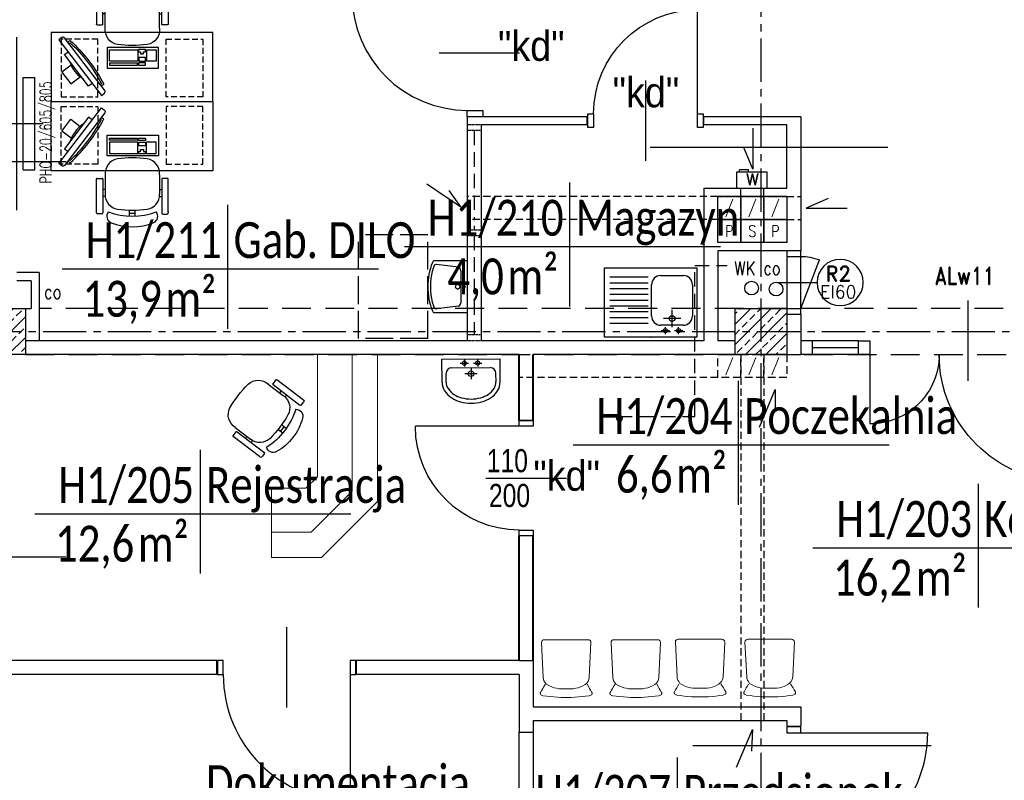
# Model space of a CAD drawing. Header units: millimetres. Extents: x 20447 to 23253, y -8211 to -4238.
# Tile 6 of 18: x 20900 to 21753, y -6874 to -6215. Entities that reach past the tile are written whole.
import ezdxf
from ezdxf.enums import TextEntityAlignment as Align

# ---------------------------------------------------------------- set-up
doc = ezdxf.new("R2010")
doc.units = ezdxf.units.MM
for name, pattern in [('ACAD_ISO02W100', [15, 12, -3]), ('CENTER2', [1.125, 0.75, -0.125, 0.125, -0.125]), ('DASHED', [0.75, 0.5, -0.25]), ('HIDDEN', [0.375, 0.25, -0.125]), ('HIDDEN2', [0.1875, 0.125, -0.0625])]:
    doc.linetypes.add(name, pattern=pattern)
for name, color, linetype in [('_A_metki', 19, 'Continuous'), ('ddkanpodstropem', 3, 'HIDDEN2'), ('DRZWIOPIS', 250, 'Continuous'), ('GRAWITACJE', 1, 'HIDDEN2'), ('KRESKOWANIE', 250, 'Continuous'), ('ML-grzejniki', 3, 'Continuous'), ('ML-opis grzejniki', 1, 'Continuous'), ('NAZWY_POM_ARCHITEKTURA', 7, 'Continuous'), ('nowe urz. sanit.', 251, 'Continuous'), ('OKNA', 250, 'Continuous'), ('opisy', 2, 'Continuous'), ('OSIE', 1, 'CENTER2'), ('PODCIAGI', 251, 'DASHED'), ('s-piony c.o', 1, 'Continuous'), ('SANITARNE', 3, 'Continuous'), ('SCIANY_WEWNETRZNE', 5, 'Continuous'), ('SLUPY', 250, 'Continuous'), ('SLUSARKA', 7, 'Continuous'), ('SLUSARKA_OPIS', 7, 'Continuous'), ('STOLDRZWI', 7, 'Continuous'), ('TECHNOLOGIA', 5, 'Continuous'), ('URZĄDZ_SANIT', 4, 'Continuous'), ('wentylatorki', 3, 'Continuous'), ('WODKAN', 3, 'Continuous')]:
    doc.layers.add(name, color=color, linetype=linetype)
doc.layers.add('pfu moje', color=95, linetype='Continuous', lineweight=40)
doc.layers.add('ŚCIANY_STARE', color=250, linetype='Continuous', lineweight=25)
doc.styles.add('ARIAL', font='arial.ttf', dxfattribs={"width": 0.9})
doc.styles.add('MM', font='calibri.ttf', dxfattribs={"width": 0.6, "height": 15})
doc.styles.add('PITSIMP8', font='pitsimp8')
doc.styles.add('ROMAND', font='romand', dxfattribs={"height": 20})
doc.styles.add('ROMANS', font='ROMANS.shx', dxfattribs={"width": 0.6})

# ---------------------------------------------------------------- blocks, each defined once
blk = doc.blocks.new('DRZWI_D18W_110')
for p, q in [((5, 12), (5, 122)), ((60, 40.83), (60, -28.83))]:
    blk.add_line(p, q)
for points in [[(0, 0), (5, 0), (5, 12), (0, 12)], [(115, 0), (120, 0), (120, 12), (115, 12)]]:
    blk.add_lwpolyline(points, close=True)
blk.add_arc((5, 12), 110, 0, 90)
blk = doc.blocks.new('DRZWI_D11W_90')
for p, q in [((5, 12), (5, 102)), ((50, 40.83), (50, -28.83))]:
    blk.add_line(p, q)
for points in [[(0, 0), (5, 0), (5, 12), (0, 12)], [(95, 0), (100, 0), (100, 12), (95, 12)]]:
    blk.add_lwpolyline(points, close=True)
blk.add_arc((5, 12), 90, 0, 90)
blk = doc.blocks.new('ZLEWOZMYWAK_80_1K')
for p, q in [((-40, 0), (40, 0)), ((-40, -60), (-40, 0)), ((40, 0), (40, -60)), ((-20.68, -5.67), (-27.96, -5.67)), ((-24.26, -2.56), (-24.26, -8.55)), ((-9.09, -5.67), (-16.25, -5.67)), ((-12.74, -2.56), (-12.74, -8.55)), ((-28.25, -10.37), (-8.75, -10.37)), ((-26, -16.3), (-11, -16.3)), ((-18.5, -8.8), (-18.5, -23.8)), ((2.3, -11.87), (35.3, -11.87)), ((2.3, -16.87), (35.3, -16.87)), ((-36.25, -45.37), (-36.25, -18.37)), ((-0.75, -18.37), (-0.75, -45.37)), ((2.3, -21.87), (35.3, -21.87)), ((2.3, -26.87), (35.3, -26.87)), ((2.3, -31.87), (35.3, -31.87)), ((2.3, -36.87), (35.3, -36.87)), ((2.3, -41.87), (35.3, -41.87)), ((2.3, -46.87), (35.3, -46.87)), ((-8.75, -53.37), (-28.25, -53.37)), ((2.3, -51.87), (35.3, -51.87)), ((40, -60), (-40, -60))]:
    blk.add_line(p, q)
for centre, radius in [((-24.26, -5.67), 1.76), ((-12.74, -5.67), 1.76), ((-18.5, -16.3), 2.5)]:
    blk.add_circle(centre, radius)
for centre, start, end in [((-28.25, -18.37), 90, 180), ((-8.75, -18.37), 0, 90), ((-28.25, -45.37), 180, 270), ((-8.75, -45.37), 270, 0)]:
    blk.add_arc(centre, 8, start, end)
blk.add_point((0, 0))
blk = doc.blocks.new('OKNO_SCIANA_1X1')
for p, q in [((0.5, 1.5), (0.5, -0.5)), ((0, 1), (1, 1)), ((0, 0.7), (1, 0.7)), ((0, 0.5), (1, 0.5)), ((0, 0), (1, 0))]:
    blk.add_line(p, q)
blk = doc.blocks.new('R2')
at = {"layer": 'DRZWIOPIS'}
blk.add_circle((-27.5, -34.11), 19.99, dxfattribs=at)
at = {"layer": 'STOLDRZWI'}
for p, q in [((-27.5, 19.8), (-27.5, -14.11)), ((-50, 12), (-50, 0)), ((-5, 12), (-5, 0)), ((-5, 0), (-47.02, -16.1))]:
    blk.add_line(p, q, dxfattribs=at)
blk.add_lwpolyline([(-55, 12), (0, 12), (0, 0), (-55, 0)], close=True, dxfattribs=at)
blk.add_arc((-5, 0), 45, 179.99823, 200.97168, dxfattribs=at)
at = {"style": 'ROMANS', "flags": 1}
blk.add_attdef('OPIS', (-27.5, -14.12), '', height=10, dxfattribs=at)
at = {"layer": 'DRZWIOPIS', "style": 'ROMAND'}
blk.add_attdef('SYMBOL', text='', height=13, dxfattribs=at).set_placement((-28.96, -33.66, -2.69), align=Align.MIDDLE)
blk = doc.blocks.new('DP170')
for p, q in [((11.99, 180), (71.99, 180)), ((34.83, 95), (-34.83, 95)), ((12, 10), (122, 10))]:
    blk.add_line(p, q)
for points in [[(-0.01, 190), (-0.01, 180), (11.99, 180), (11.99, 190)], [(0, 0), (0, 10), (12, 10), (12, 0)]]:
    blk.add_lwpolyline(points, close=True)
for centre, radius, start, end in [((11.99, 180), 60, 270, 0), ((12, 10), 110, 0.00177, 90.00177)]:
    blk.add_arc(centre, radius, start, end)
blk = doc.blocks.new('A$C4D6E149D')
at = {"layer": 'wentylatorki', "linetype": 'Continuous'}
for p, q in [((16, 2), (16, 0)), ((16, 0), (24, 0)), ((24, 2), (24, 0))]:
    blk.add_line(p, q, dxfattribs=at)
blk.add_lwpolyline([(0, 2), (26.5, 2), (26.5, 16), (0, 16)], close=True, dxfattribs=at)
blk = doc.blocks.new('A$7E94F132B1B80')
at = {"color": 18, "linetype": 'Continuous', "lineweight": 0}
for p, q in [((1.73, 43.2), (1.51, 42.5)), ((1.99, 43.8), (1.73, 43.2)), ((2.35, 44.34), (1.99, 43.8)), ((2.86, 44.79), (2.35, 44.34)), ((2.86, 44.79), (3.2, 44.89)), ((3.61, 45), (3.2, 44.89)), ((3.61, 45), (3.96, 44.92)), ((4.27, 44.83), (3.96, 44.92)), ((4.27, 44.83), (4.41, 44.73)), ((6.2, 43.69), (4.41, 44.73)), ((7.8, 42.76), (6.2, 43.69)), ((9.04, 42.05), (7.8, 42.76)), ((47.54, 43.92), (17.37, 42.43)), ((48.48, 43.73), (47.54, 43.92)), ((49.28, 43.19), (48.48, 43.73)), ((49.81, 42.38), (49.28, 43.19)), ((0.7, 36.29), (0.4, 33.13)), ((1.08, 39.39), (0.7, 36.29)), ((1.51, 42.5), (1.08, 39.39)), ((9.15, 35.05), (8.42, 33)), ((11.11, 40.78), (9.04, 42.05)), ((10.06, 37.02), (9.15, 35.05)), ((10.06, 37.02), (11.6, 39.94)), ((13.23, 41), (11.6, 39.94)), ((14.51, 41.73), (13.23, 41)), ((15.91, 42.22), (14.51, 41.73)), ((17.37, 42.43), (15.91, 42.22)), ((50, 41.43), (49.81, 42.38)), ((50, 3.57), (50, 41.43)), ((0.04, 26.72), (0, 23.5)), ((0.18, 29.94), (0.04, 26.72)), ((0.4, 33.13), (0.18, 29.94)), ((7.58, 28.74), (7.48, 26.57)), ((7.48, 26.57), (7.48, 18.42)), ((7.9, 30.89), (7.58, 28.74)), ((8.42, 33), (7.9, 30.89)), ((0, 21.49), (0, 23.5)), ((0.04, 18.27), (0, 21.49)), ((0.18, 15.06), (0.04, 18.27)), ((7.48, 18.42), (7.58, 16.25)), ((0.4, 11.87), (0.18, 15.06)), ((0.7, 8.71), (0.4, 11.87)), ((1.08, 5.61), (0.7, 8.71)), ((7.58, 16.25), (7.9, 14.1)), ((7.9, 14.1), (8.42, 11.99)), ((8.42, 11.99), (9.15, 9.95)), ((9.15, 9.95), (10.06, 7.98)), ((1.51, 2.5), (1.08, 5.61)), ((1.73, 1.8), (1.51, 2.5)), ((1.99, 1.19), (1.73, 1.8)), ((2.35, 0.65), (1.99, 1.19)), ((2.86, 0.21), (2.35, 0.65)), ((3.24, 0.09), (2.86, 0.21)), ((3.61, 0), (3.24, 0.09)), ((3.61, 0), (3.96, 0.07)), ((4.27, 0.16), (3.96, 0.07)), ((4.27, 0.16), (4.41, 0.26)), ((6.2, 1.31), (4.41, 0.26)), ((7.8, 2.24), (6.2, 1.31)), ((9.04, 2.94), (7.8, 2.24)), ((11.36, 4.36), (9.04, 2.94)), ((10.06, 7.98), (11.12, 6.1)), ((11.12, 6.1), (12.1, 4.96)), ((12.1, 4.96), (13.23, 4)), ((13.23, 4), (14.51, 3.26)), ((14.51, 3.26), (15.91, 2.78)), ((15.91, 2.78), (17.37, 2.57)), ((17.37, 2.57), (47.54, 1.07)), ((47.54, 1.07), (48.48, 1.26)), ((48.48, 1.26), (49.28, 1.8)), ((49.28, 1.8), (49.81, 2.61)), ((49.81, 2.61), (50, 3.57))]:
    blk.add_line(p, q, dxfattribs=at)
blk = doc.blocks.new('*U1666')
at = {"layer": '_A_metki', "color": 1}
for points in [[(50, 21.37), (50, -20)], [(-5.26, 0), (100.46, 0)]]:
    blk.add_lwpolyline(points, dxfattribs=at)
at = {"layer": '_A_metki', "insert": (46.18, -4), "char_height": 12, "width": 19.7618, "attachment_point": 3, "line_spacing_factor": 0.8, "style": 'MM'}
blk.add_mtext('{\\W0.8;m²}', dxfattribs=at)
at = {"layer": '_A_metki', "style": 'MM', "width": 0.8}
for tag, p in [('NAZWA 1', (52, 15)), ('NAZWA 2', (52, 0))]:
    blk.add_attdef(tag, text='', height=12, dxfattribs=at).set_placement(p, align=Align.BOTTOM_LEFT)
for tag, p in [('nr pom.', (48, 0)), ('POW', (24.18, -21.08))]:
    blk.add_attdef(tag, text='', height=12, dxfattribs=at).set_placement(p, align=Align.BOTTOM_RIGHT)
at = {"layer": '_A_metki', "style": 'MM', "oblique": 15, "width": 0.8}
blk.add_attdef('posadzka', text='', height=12, dxfattribs=at).set_placement((52, -4), align=Align.TOP_LEFT)
at = {"layer": '_A_metki', "style": 'MM', "width": 0.8}
blk.add_attdef('POW.', text='', height=12, dxfattribs=at).set_placement((28, -4), align=Align.TOP_RIGHT)
blk = doc.blocks.new('FOTEL_DO_BIURKA1')
at = {"layer": 'TECHNOLOGIA'}
for p, q in [((-30.52, -19.02), (-30.52, 10.27)), ((-30.02, 10.77), (-25.66, 10.77)), ((-25.16, 10.27), (-25.16, -19.02)), ((-23.03, 13.87), (-23.03, -2.93)), ((24.17, 13.87), (24.17, -2.93)), ((26.17, 10.27), (26.17, -19.13)), ((30.97, 10.77), (26.67, 10.77)), ((31.47, -18.13), (31.47, 10.27)), ((-22.96, 1.17), (-25.06, 1.17)), ((24.17, 1.17), (26.27, 1.17)), ((-22.93, -4.83), (-25.13, -4.83)), ((24.07, -4.83), (26.27, -4.83)), ((-1.9, -21.9), (-1.9, -16.72)), ((3.03, -21.9), (3.03, -16.71)), ((-26.16, -20.02), (-29.52, -20.02)), ((3.04, -19.58), (-1.89, -19.58)), ((27.17, -20.13), (29.47, -20.13)), ((29.47, -20.13), (30.47, -20.13)), ((31.47, -18.13), (31.47, -19.13))]:
    blk.add_line(p, q, dxfattribs=at)
for centre, radius, start, end in [((-10.14, 14.92), 12.94, 99.71676, 185.50292), ((0.52, -76.72), 105.2, 82.92886, 97.07114), ((11.29, 14.92), 12.94, 354.49708, 80.28324), ((-30.02, 10.27), 0.5, 90, 180), ((-25.66, 10.27), 0.5, 360, 90), ((26.67, 10.27), 0.5, 90, 180), ((30.97, 10.27), 0.5, 360, 90), ((-10.41, -3.43), 12.63, 178.15894, 261.71383), ((11.55, -3.43), 12.63, 278.28617, 1.84106), ((0.57, 82.57), 99.33, 262.59599, 277.40401), ((-29.52, -19.02), 1, 180, 270), ((-26.16, -19.02), 1, 270, 360), ((-15.78, -22.18), 5.8, 138.43067, 251.02872), ((0.57, 38.88), 60.84, 250.10802, 289.89198), ((16.79, -22.09), 5.85, 292.74239, 39.99086), ((27.17, -19.13), 1, 180, 270), ((30.47, -19.13), 1, 270, 360), ((0.47, 16.44), 47.7, 247.64119, 292.92377)]:
    blk.add_arc(centre, radius, start, end, dxfattribs=at)
blk = doc.blocks.new('A$7E991312A308B')
at = {"layer": 'TECHNOLOGIA', "lineweight": 9}
for p, q in [((47.45, 176), (90.99, 176)), ((47.45, 116), (47.45, 176)), ((90.99, 176), (139.45, 127.54)), ((47.45, 154), (81.87, 154)), ((81.87, 154), (117.45, 118.43)), ((139.45, 127.54), (139.45, 0)), ((77.45, 116), (47.45, 116)), ((87.45, 106), (77.45, 116)), ((117.45, 118.43), (117.45, 0)), ((87.45, 0), (87.45, 106))]:
    blk.add_line(p, q, dxfattribs=at)
at = {"layer": 'TECHNOLOGIA', "lineweight": 9, "rotation": 127.4093422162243}
blk.add_blockref('FOTEL_DO_BIURKA1', (41.74, 52.49), dxfattribs=at)
blk = doc.blocks.new('2DSAN314')
for p, q in [((-0.5, 0), (-0.5, 0.827)), ((-0.374, 0.224), (-0.427, 0.779)), ((0.374, 0.224), (0.427, 0.779)), ((0.5, 0), (0.5, 0.827)), ((0.5, 0), (-0.5, 0)), ((0.308, 0.167), (-0.308, 0.167))]:
    blk.add_line(p, q)
for points in [[(0.04, 0.245, 0.067459), (0.037, 0.268, 0.079812), (0.028, 0.287, 0.107118), (0.014, 0.3, 0.139889), (0, 0.305, 0.139889), (-0.014, 0.3, 0.107118), (-0.028, 0.287, 0.079812), (-0.037, 0.268, 0.067459), (-0.04, 0.245, 0.067459), (-0.037, 0.221, 0.079812), (-0.028, 0.202, 0.107118), (-0.014, 0.189, 0.139889), (0, 0.185, 0.139889), (0.014, 0.189, 0.107118), (0.028, 0.202, 0.079812), (0.037, 0.221, 0.067459)], [(0.024, 0.086, 0.067459), (0.022, 0.1, 0.079812), (0.017, 0.111, 0.107118), (0.009, 0.119, 0.139889), (0, 0.122, 0.139889), (-0.009, 0.119, 0.107118), (-0.017, 0.111, 0.079812), (-0.022, 0.1, 0.067459), (-0.024, 0.086, 0.067459), (-0.022, 0.071, 0.079812), (-0.017, 0.06, 0.107118), (-0.009, 0.052, 0.139889), (0, 0.05, 0.139889), (0.009, 0.052, 0.107118), (0.017, 0.06, 0.079812), (0.022, 0.071, 0.067459)]]:
    blk.add_lwpolyline(points, format="xyb", close=True)
for centre, radius, start, end in [((0, -0.004), 1.004, 62.4694, 117.5306), ((-0.433, 0.827), 0.0667, 117.5306, 180), ((-0.361, 0.788), 0.0667, 114.4782, 187.6882), ((0, -0.004), 0.938, 65.5218, 114.4782), ((0.361, 0.788), 0.0667, 352.3118, 65.5218), ((0.433, 0.827), 0.0667, 0, 62.4694), ((-0.308, 0.233), 0.0667, 187.6882, 270), ((0.308, 0.233), 0.0667, 270, 352.3118)]:
    blk.add_arc(centre, radius, start, end)
at = {"linetype": 'ByBlock', "style": 'PITSIMP8', "flags": 9}
for tag, p in [('RAUM/GRUPPE', (-0.231, 0.58)), ('BEZEICHNUNG', (-0.231, 0.6)), ('VOLUMENSTROM', (-0.231, 0.46)), ('DRUCK/-STUFE', (-0.231, 0.44)), ('POS.NR.G-LV', (-0.231, 0.56)), ('ANSCHLUSS', (-0.231, 0.42)), ('KENNUNG', (-0.231, 0.5)), ('LEISTUNG', (-0.231, 0.48)), ('FABRIKAT', (-0.231, 0.54)), ('GROESSE', (-0.231, 0.4)), ('TYP', (-0.231, 0.52)), ('DN', (-0.231, 0.38)), ('SPANNUNG/FREQUENZ', (-0.231, 0.3)), ('TEMPERATUR', (-0.231, 0.36)), ('SCHUTZART', (-0.231, 0.32)), ('DREHZAHL', (-0.231, 0.34)), ('GEWICHT', (-0.231, 0.28)), ('FREI', (-0.231, 0.26)), ('FREI', (-0.231, 0.24)), ('FREI', (-0.231, 0.22))]:
    blk.add_attdef(tag, text='', height=0.01, dxfattribs=at).set_placement(p, align=Align.MIDDLE)
blk = doc.blocks.new('Umywalka')
at = {"layer": 'URZĄDZ_SANIT', "xscale": 50, "yscale": 38, "zscale": 50, "rotation": 180}
blk.add_blockref('2DSAN314', (0, 0), dxfattribs=at)
blk = doc.blocks.new('A$7E781763181EF')
at = {"layer": 'nowe urz. sanit.', "color": 250, "linetype": 'ACAD_ISO02W100', "ltscale": 2}
for p, q in [((0, 94.2), (90, 94.2)), ((0, 34.2), (0, 94.2)), ((90, 34.2), (90, 94.2)), ((0, 34.2), (90, 34.2))]:
    blk.add_line(p, q, dxfattribs=at)
at = {"layer": 'nowe urz. sanit.', "color": 250, "ltscale": 50, "xscale": 0.9, "yscale": 0.9, "zscale": 0.9, "rotation": 180}
blk.add_blockref('Umywalka', (45, 0), dxfattribs=at)
blk = doc.blocks.new('Monitor')
at = {"layer": 'TECHNOLOGIA', "color": 1}
for p, q in [((11.18, 10.8), (11.17, -23.59)), ((15.03, 10.8), (11.18, 10.8)), ((11.17, -23.59), (15.02, -23.59))]:
    blk.add_line(p, q, dxfattribs=at)
at = {"layer": 'TECHNOLOGIA'}
blk.add_lwpolyline([(15.02, -36.74), (15.04, 23.95), (18.23, 23.95, -0.414214), (19.83, 22.35), (19.81, -35.15, -0.414214), (18.21, -36.74)], format="xyb", close=True, dxfattribs=at)
at = {"layer": 'TECHNOLOGIA', "color": 1}
blk.add_lwpolyline([(10.21, -12.78), (0, -12.78), (0, 0), (10.21, 0)], dxfattribs=at)
for centre, radius, start, end in [((21.91, -6.4), 23.96, 88.69835, 94.98067), ((-108.93, -6.35), 133.54, 349.64351, 10.31417), ((23.64, -6.4), 22.5, 96.43721, 99.74946), ((-102.52, -6.35), 125.63, 349.73044, 10.22724), ((40.43, -6.4), 30.89, 161.24744, 198.71023), ((23.64, -6.4), 22.5, 260.20821, 263.52046), ((21.91, -6.4), 23.96, 264.977, 271.25933)]:
    blk.add_arc(centre, radius, start, end, dxfattribs=at)
blk = doc.blocks.new('KLAW')
at = {"layer": 'TECHNOLOGIA'}
for p, q in [((0, 0), (44.5, 0)), ((0, -18), (0, 0)), ((44.5, 0), (44.5, -18)), ((44.5, -18), (0, -18))]:
    blk.add_line(p, q, dxfattribs=at)
at = {"layer": 'TECHNOLOGIA', "color": 1}
for p, q in [((1.89, -2.63), (26.22, -2.63)), ((1.89, -4.43), (1.89, -2.63)), ((26.22, -4.43), (1.89, -4.43)), ((26.49, -6), (2, -6)), ((2, -6), (2, -16)), ((26.22, -2.63), (26.22, -4.43)), ((26.49, -16), (26.49, -6)), ((27.17, -2.63), (33.19, -2.63)), ((27.17, -4.69), (27.17, -2.63)), ((33.19, -4.69), (27.17, -4.69)), ((27.34, -5.98), (33.19, -5.98)), ((27.34, -9.25), (27.34, -5.98)), ((33.19, -2.63), (33.19, -4.69)), ((33.19, -5.98), (33.19, -9.25)), ((42.5, -6), (34.03, -6)), ((34.03, -16), (34.03, -6)), ((42.5, -16), (42.5, -6)), ((2, -16), (26.49, -16)), ((27.17, -16.12), (27.17, -14.06)), ((27.17, -14.06), (28.98, -14.06)), ((33.19, -16.12), (27.17, -16.12)), ((33.19, -9.25), (27.34, -9.25)), ((28.98, -12.34), (31.38, -12.34)), ((28.98, -14.06), (28.98, -12.34)), ((31.38, -12.34), (31.38, -14.06)), ((31.38, -14.06), (33.19, -14.06)), ((33.19, -14.06), (33.19, -16.12)), ((34.03, -16), (42.5, -16))]:
    blk.add_line(p, q, dxfattribs=at)
blk = doc.blocks.new('Klawiatura')
at = {"layer": 'TECHNOLOGIA', "color": 1}
blk.add_blockref('KLAW', (-22.25, 0), dxfattribs=at)
blk = doc.blocks.new('SZACHT_SUFIT')
at = {"linetype": 'HIDDEN', "ltscale": 26.5}
for p, q in [((0, 0), (0, 20)), ((0, 20), (20, 20)), ((20, 20), (20, 0)), ((20, 0), (0, 0))]:
    blk.add_line(p, q, dxfattribs=at)
at = {"style": 'ROMANS', "width": 0.8}
blk.add_attdef('5', text='', height=10, dxfattribs=at).set_placement((10.01, 9.93), align=Align.MIDDLE)
blk = doc.blocks.new('SZACHT')
for p, q in [((0, 0), (0, 20)), ((0, 20), (20, 20)), ((20, 20), (20, 0)), ((20, 0), (0, 0))]:
    blk.add_line(p, q)
at = {"style": 'ROMANS', "width": 0.8}
blk.add_attdef('5', text='', height=10, dxfattribs=at).set_placement((10.01, 9.93), align=Align.MIDDLE)

msp = doc.modelspace()

# ---------------------------------------------------------------- hatches: boundary and pattern name
at = {"layer": 'KRESKOWANIE'}
h = msp.add_hatch(dxfattribs=at)
h.set_pattern_fill('BRASS', color=256, scale=50, angle=45, style=0)
h.set_pattern_definition([(45, (20665.042, -7897.261), (-8.83883, 8.83883), []), (45, (20660.622, -7892.842), (-8.83883, 8.83883), [6.25, -3.125])])
h.paths.add_polyline_path([(20879.99, -6465.48), (20859.99, -6465.48), (20859.99, -6485.48), (20879.99, -6485.48)])
h.paths.add_polyline_path([(20904.99, -6465.48), (20882.49, -6465.48), (20882.49, -6485.48), (20904.99, -6485.48)])
h.paths.add_polyline_path([(20904.99, -6485.48), (20882.49, -6485.48), (20882.49, -6505.48), (20904.99, -6505.48)])
h.paths.add_polyline_path([(20879.99, -6485.48), (20859.99, -6485.48), (20859.99, -6505.48), (20879.99, -6505.48)])
h = msp.add_hatch(dxfattribs=at)
h.set_pattern_fill('BRASS', color=256, scale=50, angle=45, style=0)
h.set_pattern_definition([(45, (38061.459, -8976.495), (-8.838835, 8.838835), []), (45, (38057.04, -8972.075), (-8.838835, 8.838835), [6.25, -3.125])])
h.paths.add_polyline_path([(21542.49, -6465.48), (21519.99, -6465.48), (21519.99, -6485.48), (21542.49, -6485.48)])
h.paths.add_polyline_path([(21564.99, -6485.48), (21564.99, -6465.48), (21542.49, -6465.48), (21542.49, -6485.48)])
h.paths.add_polyline_path([(21564.99, -6505.48), (21564.99, -6485.48), (21542.49, -6485.48), (21542.49, -6505.48)])
h.paths.add_polyline_path([(21542.49, -6485.48), (21519.99, -6485.48), (21519.99, -6505.48), (21542.49, -6505.48)])

# ---------------------------------------------------------------- linework, layer by layer
msp.add_line((21263.65, -6243.98), (21333.31, -6243.98))
msp.add_lwpolyline([(21301.31, -6293.93), (21301.31, -6299.48), (21287.99, -6299.48), (21287.99, -6293.93)], close=True)
msp.add_arc((21287.99, -6194.03), 99.9, 180, 270)
at = {"layer": 'ddkanpodstropem', "ltscale": 100}
for p, q in [((21485.23, -6559.12), (21485.23, -6428.39)), ((21485.23, -6428.39), (21513.24, -6428.39)), ((21418.32, -6559.12), (21485.23, -6559.12))]:
    msp.add_line(p, q, dxfattribs=at)
msp.add_lwpolyline([(21417.38, -6560.68, 1), (21422.38, -6560.68, 1)], format="xyb", close=True, dxfattribs=at)
at = {"layer": 'DRZWIOPIS', "color": 250}
msp.add_line((21275.27, -6243.98), (21315.27, -6243.98), dxfattribs=at)
at = {"layer": 'GRAWITACJE', "color": 3, "linetype": 'Continuous'}
for p, q in [((21535.53, -6309.46), (21535.53, -6344.89)), ((21535.53, -6344.89), (21527.6, -6326.11)), ((21253, -6357.7), (21282.44, -6377.42)), ((21282.44, -6377.42), (21272.26, -6363.27)), ((21600.62, -6370.24), (21581.76, -6378.79)), ((21581.76, -6378.79), (21617.19, -6378.79)), ((21541.31, -6568.46), (21554.73, -6535.67)), ((21554.73, -6535.67), (21554.85, -6554.58)), ((21521.36, -6862.78), (21535.15, -6830.14)), ((21535.15, -6830.14), (21534.27, -6849.02))]:
    msp.add_line(p, q, dxfattribs=at)
at = {"layer": 'GRAWITACJE', "linetype": 'HIDDEN2', "ltscale": 50}
for p, q in [((21524.99, -6368.48), (21524.99, -6361.48)), ((21544.87, -6368.48), (21544.87, -6361.48)), ((21504.99, -6368.48), (21287.99, -6368.48)), ((21504.99, -6368.48), (21492.99, -6368.48)), ((21564.73, -6368.48), (21576.99, -6368.48)), ((21504.99, -6388.48), (21287.99, -6388.48)), ((21564.99, -6388.48), (21576.99, -6388.48)), ((21504.99, -6525.48), (21332.99, -6525.48)), ((21524.99, -6525.48), (21524.99, -6822.48)), ((21544.99, -6525.48), (21544.99, -6822.48))]:
    msp.add_line(p, q, dxfattribs=at)
at = {"layer": 'GRAWITACJE', "linetype": 'Continuous', "ltscale": 50}
for points in [[(21504.99, -6388.48), (21524.99, -6388.48), (21524.99, -6408.48), (21504.99, -6408.48)], [(21524.99, -6388.48), (21544.99, -6388.48), (21544.99, -6408.48), (21524.99, -6408.48)], [(21544.99, -6388.48), (21564.99, -6388.48), (21564.99, -6408.48), (21544.99, -6408.48)]]:
    msp.add_lwpolyline(points, close=True, dxfattribs=at)
at = {"layer": 'ML-grzejniki', "ltscale": 50}
for p, q in [((20903.18, -6265.48), (20913.18, -6265.48)), ((20903.18, -6345.48), (20903.18, -6265.48)), ((20913.18, -6345.48), (20913.18, -6265.48)), ((20903.18, -6345.48), (20913.18, -6345.48))]:
    msp.add_line(p, q, dxfattribs=at)
at = {"layer": 'NAZWY_POM_ARCHITEKTURA'}
for p, q in [((21652.45, -6326.25), (21446.47, -6326.25)), ((20705.34, -6338.16), (20940.46, -6338.16)), ((20705.34, -6680.53), (20940.46, -6680.53)), ((21690.09, -6844.51), (21483.55, -6844.51))]:
    msp.add_line(p, q, dxfattribs=at)
at = {"layer": 'OSIE', "ltscale": 50}
for p, q in [((21542.49, -4319.3), (21542.49, -7995.09)), ((21542.49, -4319.3), (21542.49, -7995.09)), ((20526.54, -6485.48), (22719.53, -6485.48)), ((20526.54, -6485.48), (22719.53, -6485.48))]:
    msp.add_line(p, q, dxfattribs=at)
at = {"layer": 'pfu moje', "color": 5, "ltscale": 25}
for p, q in [((21332.99, -6562.48), (21332.99, -6505.48)), ((21344.99, -6562.48), (21344.99, -6505.48)), ((21332.99, -6770.48), (21332.99, -6662.48)), ((21344.99, -6770.48), (21344.99, -6662.48))]:
    msp.add_line(p, q, dxfattribs=at)
at = {"layer": 'PODCIAGI', "ltscale": 50}
for p, q in [((22539.99, -6465.48), (20916.99, -6465.48)), ((20904.99, -6505.48), (22539.99, -6505.48))]:
    msp.add_line(p, q, dxfattribs=at)
at = {"layer": 'SANITARNE'}
for p, q in [((21265.99, -6509.33), (21316.39, -6509.17)), ((21265.99, -6509.33), (21316.39, -6509.17)), ((21266.06, -6529.32), (21265.99, -6509.33)), ((21266.06, -6529.32), (21265.99, -6509.33)), ((21285.44, -6509.79), (21285.46, -6515.78)), ((21285.44, -6509.79), (21285.46, -6515.78)), ((21296.96, -6509.75), (21296.98, -6515.74)), ((21296.96, -6509.75), (21296.98, -6515.74)), ((21316.46, -6529.15), (21316.39, -6509.17)), ((21316.46, -6529.15), (21316.39, -6509.17)), ((21274.62, -6516.84), (21307.82, -6516.73)), ((21274.62, -6516.84), (21307.82, -6516.73)), ((21281.8, -6512.91), (21288.95, -6512.88)), ((21281.8, -6512.91), (21288.95, -6512.88)), ((21291.22, -6516.91), (21291.25, -6526.84)), ((21291.22, -6516.91), (21291.25, -6526.84)), ((21293.38, -6512.87), (21300.67, -6512.85)), ((21293.38, -6512.87), (21300.67, -6512.85)), ((21269.66, -6529.3), (21269.63, -6521.86)), ((21269.66, -6529.3), (21269.63, -6521.86)), ((21296.55, -6522.04), (21285.88, -6522.08)), ((21296.55, -6522.04), (21285.88, -6522.08)), ((21312.86, -6529.17), (21312.83, -6521.72)), ((21312.86, -6529.17), (21312.83, -6521.72))]:
    msp.add_line(p, q, dxfattribs=at)
for centre, radius in [((21285.45, -6512.9), 1.76), ((21285.45, -6512.9), 1.76), ((21296.97, -6512.86), 1.76), ((21296.97, -6512.86), 1.76), ((21291.21, -6522.06), 2.4), ((21291.21, -6522.06), 2.4)]:
    msp.add_circle(centre, radius, dxfattribs=at)
for centre, radius, start, end in [((21274.63, -6521.84), 5, 90.18361, 180.18361), ((21274.63, -6521.84), 5, 90.18361, 180.18361), ((21307.83, -6521.73), 5, 0.18361, 90.18361), ((21307.83, -6521.73), 5, 0.18361, 90.18361), ((21280.17, -6529.27), 14.11, 180.18361, 213.00945), ((21280.17, -6529.27), 14.11, 180.18361, 213.00945), ((21280.17, -6529.27), 10.51, 180.18361, 213.00945), ((21280.17, -6529.27), 10.51, 180.18361, 213.00945), ((21285.47, -6525.83), 16.83, 213.00945, 237.47919), ((21285.47, -6525.83), 16.83, 213.00945, 237.47919), ((21297.03, -6525.8), 16.83, 302.88804, 327.35778), ((21297.03, -6525.8), 16.83, 302.88804, 327.35778), ((21302.34, -6529.2), 10.51, 327.35778, 0.18361), ((21302.34, -6529.2), 10.51, 327.35778, 0.18361), ((21302.34, -6529.2), 14.11, 327.35778, 0.18361), ((21302.34, -6529.2), 14.11, 327.35778, 0.18361), ((21285.47, -6525.83), 20.43, 213.00945, 237.47919), ((21285.47, -6525.83), 20.43, 213.00945, 237.47919), ((21288.94, -6520.38), 26.89, 237.47919, 255.28971), ((21288.94, -6520.38), 26.89, 237.47919, 255.28971), ((21288.94, -6520.38), 23.29, 237.47919, 255.28971), ((21288.94, -6520.38), 23.29, 237.47919, 255.28971), ((21291.2, -6511.76), 32.2, 255.28971, 270.18361), ((21291.2, -6511.76), 32.2, 255.28971, 270.18361), ((21291.2, -6511.76), 32.2, 270.18361, 285.07752), ((21291.2, -6511.76), 32.2, 270.18361, 285.07752), ((21293.52, -6520.37), 23.29, 285.07752, 302.88804), ((21293.52, -6520.37), 23.29, 285.07752, 302.88804), ((21293.52, -6520.37), 26.89, 285.07752, 302.88804), ((21293.52, -6520.37), 26.89, 285.07752, 302.88804), ((21297.03, -6525.8), 20.43, 302.88804, 327.35778), ((21297.03, -6525.8), 20.43, 302.88804, 327.35778), ((21291.2, -6511.76), 35.8, 255.28971, 270.18361), ((21291.2, -6511.76), 35.8, 255.28971, 270.18361), ((21291.2, -6511.76), 35.8, 270.18361, 285.07752), ((21291.2, -6511.76), 35.8, 270.18361, 285.07752)]:
    msp.add_arc(centre, radius, start, end, dxfattribs=at)
at = {"layer": 'SCIANY_WEWNETRZNE', "ltscale": 50}
for p, q in [((20916.99, -6434.48), (20897.49, -6434.48)), ((20909.99, -6441.48), (20897.49, -6441.48))]:
    msp.add_line(p, q, dxfattribs=at)
at = {"layer": 'SCIANY_WEWNETRZNE'}
for p, q in [((20909.99, -6441.48), (20909.99, -6465.48)), ((20916.99, -6434.48), (20916.99, -6493.48)), ((20904.99, -6465.48), (20909.99, -6465.48))]:
    msp.add_line(p, q, dxfattribs=at)
at = {"layer": 'SLUPY'}
for points in [[(20859.99, -6465.48), (20904.99, -6465.48), (20904.99, -6505.48), (20859.99, -6505.48)], [(21519.99, -6465.48), (21564.99, -6465.48), (21564.99, -6505.48), (21519.99, -6505.48)], [(21519.99, -6465.48), (21564.99, -6465.48), (21564.99, -6505.48), (21519.99, -6505.48)]]:
    msp.add_lwpolyline(points, close=True, dxfattribs=at)
at = {"layer": 'SLUSARKA', "ltscale": 50}
for p, q in [((21626.96, -6493.48), (21576.99, -6493.48)), ((21586.99, -6493.48), (21586.99, -6505.48)), ((21586.99, -6499.48), (21626.96, -6499.48)), ((21626.96, -6505.48), (21576.99, -6505.48))]:
    msp.add_line(p, q, dxfattribs=at)
at = {"layer": 'STOLDRZWI', "linetype": 'HIDDEN'}
for p, q in [((21299.99, -6306.48), (21287.99, -6306.48)), ((21299.99, -6311.48), (21287.99, -6311.48)), ((21287.99, -6397.45), (21299.99, -6397.45)), ((21287.99, -6402.45), (21299.99, -6402.45)), ((21299.99, -6488.48), (21287.99, -6488.48)), ((21299.99, -6493.48), (21287.99, -6493.48))]:
    msp.add_line(p, q, dxfattribs=at)
at = {"layer": 'STOLDRZWI', "linetype": 'HIDDEN', "ltscale": 50}
for p, q in [((21293.99, -6311.48), (21293.99, -6388.98)), ((21293.99, -6393.98), (21293.99, -6397.45)), ((21293.99, -6402.45), (21293.99, -6488.48))]:
    msp.add_line(p, q, dxfattribs=at)
at = {"layer": 'TECHNOLOGIA'}
for points in [[(20927.36, -6226.4), (20927.36, -6286.4), (21067.36, -6286.4), (21067.36, -6226.4)], [(20927.36, -6346.4), (20927.36, -6286.4), (21067.36, -6286.4), (21067.36, -6346.4)]]:
    msp.add_lwpolyline(points, close=True, dxfattribs=at)
at = {"layer": 'TECHNOLOGIA', "color": 1, "linetype": 'DASHED', "ltscale": 10}
for points in [[(20935.87, -6232.38), (20935.87, -6282.18), (20967.68, -6282.18), (20967.68, -6232.38)], [(21058.86, -6232.38), (21058.86, -6282.18), (21027.05, -6282.18), (21027.05, -6232.38)], [(20935.87, -6340.42), (20935.87, -6290.63), (20967.68, -6290.63), (20967.68, -6340.42)], [(21058.86, -6340.42), (21058.86, -6290.63), (21027.05, -6290.63), (21027.05, -6340.42)]]:
    msp.add_lwpolyline(points, close=True, dxfattribs=at)
at = {"layer": 'WODKAN'}
for centre in [(21534.37, -6447.87), (21555.56, -6448.74)]:
    msp.add_circle(centre, 6, dxfattribs=at)
at = {"layer": 'ŚCIANY_STARE'}
for p, q in [((21391.99, -6299.48), (21287.99, -6299.48)), ((21287.99, -6299.48), (21287.99, -6493.48)), ((21389.99, -6299.48), (21299.99, -6299.48)), ((21391.99, -6306.48), (21391.99, -6299.48)), ((21492.99, -6306.48), (21492.99, -6299.48)), ((21576.99, -6299.48), (21492.99, -6299.48)), ((21576.99, -6299.48), (21576.99, -6408.48)), ((21391.99, -6306.48), (21299.99, -6306.48)), ((21299.99, -6306.48), (21299.99, -6493.48)), ((21564.99, -6306.48), (21492.99, -6306.48)), ((21564.99, -6361.48), (21564.99, -6306.48)), ((21492.99, -6361.48), (21492.99, -6493.48)), ((21492.99, -6361.48), (21564.99, -6361.48)), ((21564.99, -6368.48), (21504.99, -6368.48)), ((21504.99, -6408.48), (21504.99, -6368.48)), ((21564.99, -6368.48), (21564.99, -6408.48)), ((21576.99, -6415.48), (21504.99, -6415.48)), ((21504.99, -6415.48), (21504.99, -6493.48)), ((21576.99, -6408.48), (21576.99, -6415.48)), ((21576.99, -6470.48), (21576.99, -6505.48)), ((21287.99, -6493.48), (20904.99, -6493.48)), ((21492.99, -6493.48), (21299.99, -6493.48)), ((21519.99, -6493.48), (21504.99, -6493.48)), ((21332.99, -6505.48), (20904.99, -6505.48)), ((21519.99, -6505.48), (21344.99, -6505.48)), ((21519.99, -6505.48), (21504.99, -6505.48)), ((21564.99, -6505.48), (21576.99, -6505.48)), ((21344.99, -6562.48), (21332.99, -6562.48)), ((21070.99, -6770.48), (20859.99, -6770.48)), ((21070.99, -6782.48), (21070.99, -6770.48)), ((21332.99, -6770.48), (21191.99, -6770.48)), ((21191.99, -6782.48), (21191.99, -6770.48)), ((21332.99, -6770.48), (21344.99, -6770.48)), ((21344.99, -6770.48), (21344.99, -6810.48)), ((21070.99, -6782.48), (20859.99, -6782.48)), ((21332.99, -6782.48), (21191.99, -6782.48)), ((21332.99, -6782.48), (21332.99, -6832.48)), ((21344.99, -6810.48), (21576.99, -6810.48)), ((21576.99, -6810.48), (21576.99, -6827.48)), ((21344.99, -6822.48), (21564.99, -6822.48)), ((21344.99, -6822.48), (21344.99, -6832.48)), ((21564.99, -6822.48), (21564.99, -6827.48)), ((21564.99, -6827.48), (21576.99, -6827.48))]:
    msp.add_line(p, q, dxfattribs=at)
at = {"layer": 'ŚCIANY_STARE', "linetype": 'Continuous'}
msp.add_line((21564.99, -6408.48), (21504.99, -6408.48), dxfattribs=at)
at = {"layer": 'ŚCIANY_STARE'}
msp.add_lwpolyline([(21344.99, -6953.48), (21332.99, -6953.48), (21332.99, -6832.48), (21344.99, -6832.48), (21344.99, -6953.48)], dxfattribs=at)

# ---------------------------------------------------------------- block references
at = {"layer": '_A_metki'}
ref = msp.add_blockref('*U1666', (21247.05, -6411.88), dxfattribs=dict(at, xscale=2.592, yscale=2.592, zscale=2.592))
ref.add_attrib('NAZWA 2', 'Magazyn', dxfattribs={"height": 31.104, "style": 'MM', "width": 0.8}).set_placement((21381.84, -6411.88), align=Align.BOTTOM_LEFT)
ref.add_attrib('nr pom.', 'H1/210', dxfattribs={"height": 31.104, "style": 'MM', "width": 0.8}).set_placement((21371.47, -6411.88), align=Align.BOTTOM_RIGHT)
ref.add_attrib('POW.', '4,0', dxfattribs={"height": 31.104, "style": 'MM', "width": 0.8}).set_placement((21319.63, -6422.25), align=Align.TOP_RIGHT)
ref = msp.add_blockref('*U1666', (20950.61, -6431.26), dxfattribs=dict(at, xscale=2.592, yscale=2.592, zscale=2.592))
ref.add_attrib('NAZWA 2', 'Gab. DILO', dxfattribs={"height": 31.104, "style": 'MM', "width": 0.8}).set_placement((21085.4, -6431.26), align=Align.BOTTOM_LEFT)
ref.add_attrib('nr pom.', 'H1/211', dxfattribs={"height": 31.104, "style": 'MM', "width": 0.8}).set_placement((21075.03, -6431.26), align=Align.BOTTOM_RIGHT)
ref.add_attrib('POW.', '13,9', dxfattribs={"height": 31.104, "style": 'MM', "width": 0.8}).set_placement((21023.19, -6441.63), align=Align.TOP_RIGHT)
ref = msp.add_blockref('*U1666', (21393.25, -6583.65), dxfattribs=dict(at, xscale=2.592, yscale=2.592, zscale=2.592))
ref.add_attrib('NAZWA 2', 'Poczekalnia', dxfattribs={"height": 31.104, "style": 'MM', "width": 0.8}).set_placement((21528.03, -6583.65), align=Align.BOTTOM_LEFT)
ref.add_attrib('nr pom.', 'H1/204', dxfattribs={"height": 31.104, "style": 'MM', "width": 0.8}).set_placement((21517.67, -6583.65), align=Align.BOTTOM_RIGHT)
ref.add_attrib('POW.', '6,6', dxfattribs={"height": 31.104, "style": 'MM', "width": 0.8}).set_placement((21465.83, -6594.02), align=Align.TOP_RIGHT)
ref = msp.add_blockref('*U1666', (20926.73, -6643.35), dxfattribs=dict(at, xscale=2.592, yscale=2.592, zscale=2.592))
ref.add_attrib('NAZWA 2', 'Rejestracja', dxfattribs={"height": 31.104, "style": 'MM', "width": 0.8}).set_placement((21061.52, -6643.35), align=Align.BOTTOM_LEFT)
ref.add_attrib('nr pom.', 'H1/205', dxfattribs={"height": 31.104, "style": 'MM', "width": 0.8}).set_placement((21051.15, -6643.35), align=Align.BOTTOM_RIGHT)
ref.add_attrib('POW.', '12,6', dxfattribs={"height": 31.104, "style": 'MM', "width": 0.8}).set_placement((20999.31, -6653.72), align=Align.TOP_RIGHT)
ref = msp.add_blockref('*U1666', (21601.05, -6672.8), dxfattribs=dict(at, xscale=2.592, yscale=2.592, zscale=2.592))
ref.add_attrib('NAZWA 2', 'Korytarz', dxfattribs={"height": 31.104, "style": 'MM', "width": 0.8}).set_placement((21735.83, -6672.8), align=Align.BOTTOM_LEFT)
ref.add_attrib('nr pom.', 'H1/203', dxfattribs={"height": 31.104, "style": 'MM', "width": 0.8}).set_placement((21725.46, -6672.8), align=Align.BOTTOM_RIGHT)
ref.add_attrib('POW.', '16,2', dxfattribs={"height": 31.104, "style": 'MM', "width": 0.8}).set_placement((21673.62, -6683.17), align=Align.TOP_RIGHT)
ref = msp.add_blockref('*U1666', (20926.73, -6940.52), dxfattribs=dict(at, xscale=2.592, yscale=2.592, zscale=2.592))
ref.add_attrib('NAZWA 2', 'medyczna', dxfattribs={"height": 31.104, "style": 'MM', "width": 0.8}).set_placement((21061.52, -6940.52), align=Align.BOTTOM_LEFT)
ref.add_attrib('NAZWA 1', 'Dokumentacja', dxfattribs={"height": 31.104, "style": 'MM', "width": 0.8}).set_placement((21061.52, -6901.64), align=Align.BOTTOM_LEFT)
ref.add_attrib('nr pom.', 'H1/206', dxfattribs={"height": 31.104, "style": 'MM', "width": 0.8}).set_placement((21051.15, -6940.52), align=Align.BOTTOM_RIGHT)
ref.add_attrib('POW.', '15,8', dxfattribs={"height": 31.104, "style": 'MM', "width": 0.8}).set_placement((20999.31, -6950.88), align=Align.TOP_RIGHT)
ref = msp.add_blockref('*U1666', (21340.12, -6909.97), dxfattribs=dict(at, xscale=2.592, yscale=2.592, zscale=2.592))
ref.add_attrib('NAZWA 2', 'Przedsionek', dxfattribs={"height": 31.104, "style": 'MM', "width": 0.8}).set_placement((21474.91, -6909.97), align=Align.BOTTOM_LEFT)
ref.add_attrib('nr pom.', 'H1/207', dxfattribs={"height": 31.104, "style": 'MM', "width": 0.8}).set_placement((21464.54, -6909.97), align=Align.BOTTOM_RIGHT)
ref.add_attrib('POW.', '3,9', dxfattribs={"height": 31.104, "style": 'MM', "width": 0.8}).set_placement((21412.7, -6920.33), align=Align.TOP_RIGHT)
at = {"layer": 'GRAWITACJE', "linetype": 'Continuous'}
for p in [(21504.99, -6388.48), (21524.99, -6388.48), (21544.99, -6388.48)]:
    msp.add_blockref('SZACHT', p, dxfattribs=at).add_auto_attribs({'5': '/'})
at = {"layer": 'GRAWITACJE'}
for p in [(21504.99, -6525.48), (21524.99, -6525.48), (21544.99, -6525.48)]:
    msp.add_blockref('SZACHT_SUFIT', p, dxfattribs=at).add_auto_attribs({'5': '/'})
at = {"layer": 'nowe urz. sanit.', "ltscale": 50, "rotation": 89.99999999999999}
msp.add_blockref('A$7E781763181EF', (21287.99, -6491.69), dxfattribs=at)
at = {"layer": 'OKNA', "xscale": 149.9999999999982, "yscale": -46.00000000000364, "zscale": 149.9999999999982, "rotation": 89.99999999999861}
msp.add_blockref('OKNO_SCIANA_1X1', (20851.49, -6380.48), dxfattribs=at)
at = {"layer": 'pfu moje', "ltscale": 25, "xscale": -1, "rotation": 180.0000000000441}
msp.add_blockref('A$7E991312A308B', (21070.73, -6505.25), dxfattribs=at)
at = {"layer": 'SANITARNE', "rotation": 180}
msp.add_blockref('ZLEWOZMYWAK_80_1K', (21446.9, -6490.43), dxfattribs=at)
at = {"layer": 'SLUSARKA', "ltscale": 50, "extrusion": (0, 0, -1), "zscale": -1, "rotation": 270}
msp.add_blockref('DP170', (-21816.96, -6493.48), dxfattribs=at)
at = {"layer": 'STOLDRZWI', "xscale": -1}
msp.add_blockref('DRZWI_D11W_90', (21492.49, -6308.84), dxfattribs=at)
at = {"layer": 'STOLDRZWI', "ltscale": 50}
ref = msp.add_blockref('R2', (21576.99, -6470.48), dxfattribs=dict(at, xscale=-1, rotation=90.00000140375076))
ref.add_attrib('SYMBOL', 'R2', dxfattribs={"layer": 'DRZWIOPIS', "height": 13, "style": 'ROMAND'}).set_placement((21609.54, -6435.39, -2.69), align=Align.MIDDLE)
at = {"layer": 'STOLDRZWI', "xscale": -1, "rotation": 89.99999999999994}
msp.add_blockref('DRZWI_D11W_90', (21344.99, -6562.48), dxfattribs=at)
at = {"layer": 'STOLDRZWI'}
for p, rotation in [((21191.49, -6770.48), 180), ((21564.99, -6827.98), 270)]:
    msp.add_blockref('DRZWI_D18W_110', p, dxfattribs=dict(at, rotation=rotation))
at = {"layer": 'TECHNOLOGIA', "lineweight": 0, "xscale": -1, "rotation": 179.9999999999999}
msp.add_blockref('FOTEL_DO_BIURKA1', (20997.14, -6209.2), dxfattribs=at)
at = {"layer": 'TECHNOLOGIA', "xscale": -1}
for name, p, rotation in [('Monitor', (20944.39, -6271.09), 217.4016100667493), ('Klawiatura', (20998.11, -6257.4), 179.9999999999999)]:
    msp.add_blockref(name, p, dxfattribs=dict(at, rotation=rotation))
at = {"layer": 'TECHNOLOGIA', "rotation": 322.5983899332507}
msp.add_blockref('Monitor', (20944.39, -6301.71), dxfattribs=at)
at = {"layer": 'TECHNOLOGIA'}
msp.add_blockref('Klawiatura', (20998.11, -6315.4), dxfattribs=at)
at = {"layer": 'TECHNOLOGIA', "lineweight": 0}
msp.add_blockref('FOTEL_DO_BIURKA1', (20997.14, -6363.6), dxfattribs=at)
at = {"layer": 'TECHNOLOGIA', "lineweight": 9, "rotation": 90.00000000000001}
for p in [(21396.17, -6802.46), (21456.53, -6802.46), (21512.2, -6801.99), (21572.56, -6801.99)]:
    msp.add_blockref('A$7E94F132B1B80', p, dxfattribs=at)
at = {"layer": 'wentylatorki', "linetype": 'Continuous', "rotation": 180}
msp.add_blockref('A$C4D6E149D', (21547.8, -6345.48), dxfattribs=at)
msp.add_blockref('A$C4D6E149D', (21547.8, -6345.48), dxfattribs=at)

# ---------------------------------------------------------------- texts
at = {"layer": 'DRZWIOPIS', "style": 'ROMAND'}
msp.add_text('EI60', height=11, dxfattribs=at).set_placement((21593.69, -6456.72))
at = {"layer": 'DRZWIOPIS', "color": 250, "width": 0.8}
for s, p in [('110', (21322.71, -6607.38)), ('200', (21324.59, -6637.52))]:
    msp.add_text(s, height=20, dxfattribs=at).set_placement(p, align=Align.CENTER)
at = {"layer": 'GRAWITACJE', "linetype": 'Continuous', "ltscale": 50, "style": 'ROMANS', "width": 0.8}
for tag, p in [('P', (21515, -6398.54)), ('S', (21535, -6398.54)), ('P', (21555, -6398.54))]:
    msp.add_attdef(tag, text='P', height=10, dxfattribs=at).set_placement(p, align=Align.MIDDLE)
at = {"layer": 'ML-opis grzejniki', "style": 'ROMANS', "width": 0.7}
msp.add_text('PHO-20/605/805', height=10, rotation=90, dxfattribs=at).set_placement((20927.59, -6357.35))
at = {"layer": 'opisy', "color": 18, "true_color": 0x000000, "char_height": 26, "width": 459.9091, "attachment_point": 1, "style": 'ARIAL'}
for insert in [(21314.56, -6225.08), (21413.9, -6265.29), (21345.2, -6597.38)]:
    msp.add_mtext('\\pxt4;"kd"', dxfattribs=dict(at, insert=insert))
at = {"layer": 's-piony c.o', "ltscale": 50, "style": 'ROMANS', "width": 0.8}
for p in [(21544.48, -6436.51), (21544.48, -6436.51), (21544.48, -6436.51), (20921.14, -6457.21), (20921.14, -6457.21), (20921.14, -6457.21)]:
    msp.add_text('co', height=12, dxfattribs=at).set_placement(p)
at = {"layer": 'SLUSARKA_OPIS', "ltscale": 50, "style": 'ROMAND', "width": 0.8}
msp.add_text('ALw11', height=15, dxfattribs=at).set_placement((21693.25, -6437.25), align=Align.MIDDLE_LEFT)
at = {"layer": 'wentylatorki', "style": 'ROMANS', "width": 0.9}
msp.add_text('w', height=15, dxfattribs=at).set_placement((21528.69, -6351.18), align=Align.MIDDLE_LEFT)
msp.add_text('w', height=15, dxfattribs=at).set_placement((21528.69, -6351.18), align=Align.MIDDLE_LEFT)
at = {"layer": 'WODKAN', "linetype": 'Continuous', "style": 'ROMANS', "width": 0.8}
msp.add_text('WK', height=12, dxfattribs=at).set_placement((21519.3, -6436.8))

doc.saveas('drawing.dxf')
